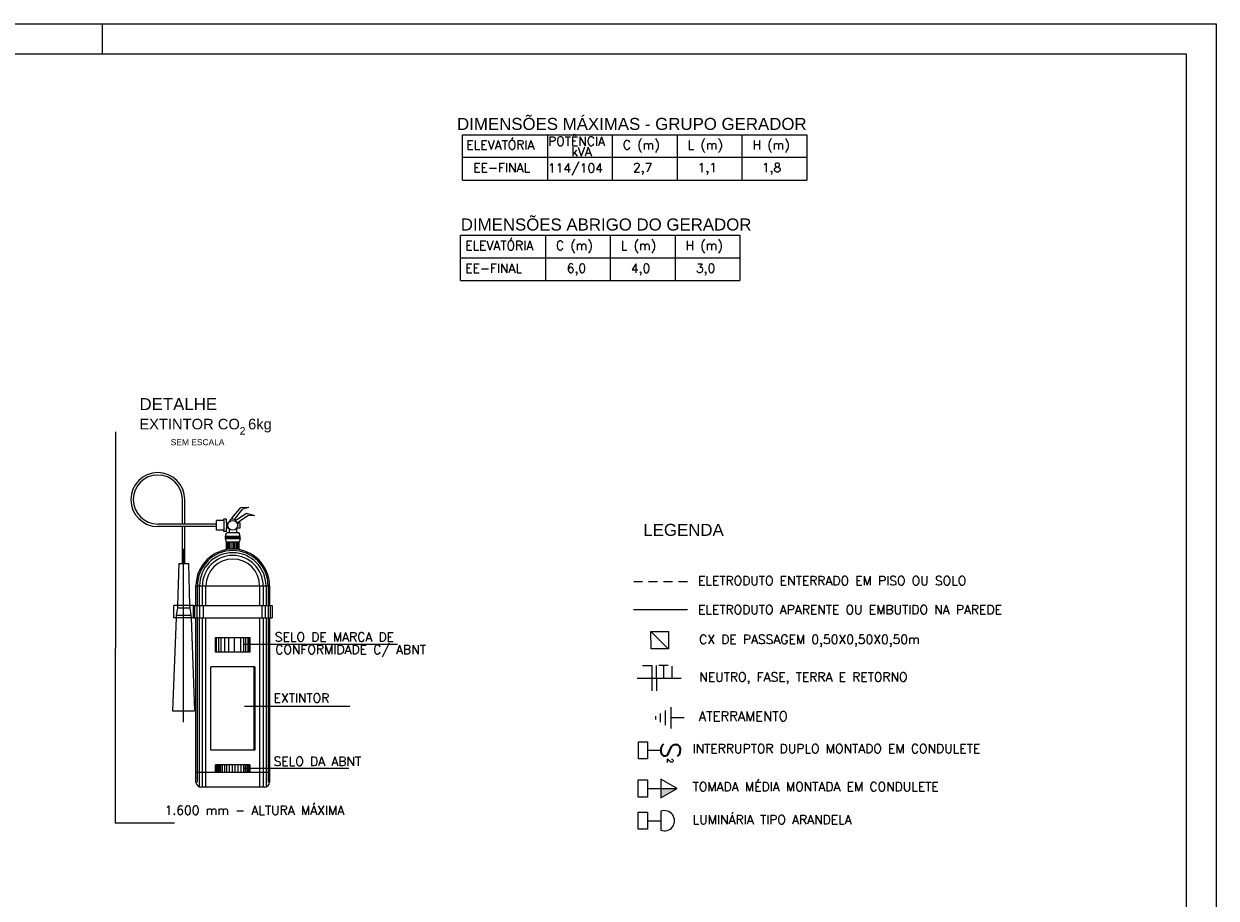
# Model space of a CAD drawing. Header units: millimetres. Extents: x 486.9 to 528.9, y 411.1 to 440.8.
# Tile 4 of 4: x 509.1 to 528.9, y 426.2 to 440.8. Entities that reach past the tile are written whole.
import ezdxf
from ezdxf.enums import TextEntityAlignment as Align

# ---------------------------------------------------------------- set-up
doc = ezdxf.new("R2010")
doc.units = ezdxf.units.MM
doc.linetypes.add('DASHED', pattern=[0.75, 0.5, -0.25])
doc.linetypes.add('HIDDEN', pattern=[0.375, 0.25, -0.125])
for name, color, linetype in [('004', 2, 'Continuous'), ('2', 2, 'Continuous'), ('ARQ-FORMATO', 1, 'Continuous'), ('ECIRC090C', 2, 'HIDDEN'), ('ETXT0090', 8, 'Continuous'), ('TEXTO', 7, 'Continuous'), ('TEXTO PROJ', 2, 'Continuous'), ('txt_titulos', 5, 'Continuous')]:
    doc.layers.add(name, color=color, linetype=linetype)
doc.styles.add('ARIAL', font='ARIAL.TTF', dxfattribs={"height": 0.2})
doc.styles.add('ROMANS', font='romans')

msp = doc.modelspace()

# ---------------------------------------------------------------- hatches: boundary and pattern name
at = {"layer": 'ETXT0090', "linetype": 'Continuous'}
msp.add_hatch(color=8, dxfattribs=at).paths.add_polyline_path([(519.986, 428.051), (519.983, 428.053), (519.714, 428.051), (519.714, 427.894)])

# ---------------------------------------------------------------- linework, layer by layer
at = {"color": 7}
for p, q in [((510.658, 433.978, 0.033), (510.658, 430.382, 0.033)), ((511.768, 432.444, 0.033), (511.768, 432.851, 0.033)), ((511.809, 432.444, 0.033), (511.809, 432.851, 0.033)), ((512.59, 432.543, 0.033), (512.579, 432.522, 0.033)), ((512.336, 432.444, 0.033), (511.36, 432.444, 0.033)), ((512.336, 432.403, 0.033), (511.36, 432.403, 0.033)), ((511.768, 431.789, 0.033), (511.768, 432.403, 0.033)), ((511.809, 431.789, 0.033), (511.809, 432.403, 0.033)), ((512.458, 432.505, 0.033), (512.336, 432.505, 0.033)), ((512.336, 432.342, 0.033), (512.336, 432.505, 0.033)), ((512.458, 432.342, 0.033), (512.336, 432.342, 0.033)), ((512.458, 432.505, 0.033), (512.458, 432.525, 0.033)), ((512.499, 432.525, 0.033), (512.458, 432.525, 0.033)), ((512.458, 432.505, 0.033), (512.458, 432.342, 0.033)), ((512.458, 432.321, 0.033), (512.458, 432.342, 0.033)), ((512.499, 432.464, 0.033), (512.499, 432.525, 0.033)), ((512.499, 432.464, 0.033), (512.499, 432.383, 0.033)), ((512.499, 432.464, 0.033), (512.534, 432.464, 0.033)), ((512.499, 432.321, 0.033), (512.499, 432.383, 0.033)), ((512.499, 432.383, 0.033), (512.534, 432.383, 0.033)), ((512.544, 432.369, 0.033), (512.544, 432.296, 0.033)), ((512.666, 432.369, 0.033), (512.666, 432.296, 0.033)), ((512.676, 432.464, 0.033), (512.727, 432.464, 0.033)), ((512.676, 432.383, 0.033), (512.727, 432.383, 0.033)), ((512.727, 432.383, 0.033), (512.727, 432.464, 0.033)), ((512.499, 432.321, 0.033), (512.458, 432.321, 0.033)), ((512.483, 432.239, 0.033), (512.499, 432.296, 0.033)), ((512.727, 432.239, 0.033), (512.483, 432.239, 0.033)), ((512.483, 432.199, 0.033), (512.483, 432.239, 0.033)), ((512.727, 432.199, 0.033), (512.483, 432.199, 0.033)), ((512.499, 432.141, 0.033), (512.483, 432.199, 0.033)), ((512.488, 432.199, 0.033), (512.488, 432.239, 0.033)), ((512.495, 432.199, 0.033), (512.495, 432.239, 0.033)), ((512.711, 432.296, 0.033), (512.499, 432.296, 0.033)), ((512.499, 432.019, 0.033), (512.499, 432.141, 0.033)), ((512.711, 432.141, 0.033), (512.499, 432.141, 0.033)), ((512.504, 432.199, 0.033), (512.504, 432.239, 0.033)), ((512.509, 432.021, 0.033), (512.509, 432.141, 0.033)), ((512.513, 432.199, 0.033), (512.513, 432.239, 0.033)), ((512.523, 432.199, 0.033), (512.523, 432.239, 0.033)), ((512.531, 432.024, 0.033), (512.531, 432.141, 0.033)), ((512.538, 432.199, 0.033), (512.538, 432.239, 0.033)), ((512.552, 432.026, 0.033), (512.552, 432.141, 0.033)), ((512.555, 432.199, 0.033), (512.555, 432.239, 0.033)), ((512.57, 432.199, 0.033), (512.57, 432.239, 0.033)), ((512.577, 432.028, 0.033), (512.577, 432.141, 0.033)), ((512.586, 432.199, 0.033), (512.586, 432.239, 0.033)), ((512.608, 432.199, 0.033), (512.608, 432.239, 0.033)), ((512.611, 432.028, 0.033), (512.611, 432.141, 0.033)), ((512.623, 432.199, 0.033), (512.623, 432.239, 0.033)), ((512.636, 432.028, 0.033), (512.636, 432.141, 0.033)), ((512.641, 432.199, 0.033), (512.641, 432.239, 0.033)), ((512.654, 432.199, 0.033), (512.654, 432.239, 0.033)), ((512.659, 432.026, 0.033), (512.659, 432.141, 0.033)), ((512.667, 432.199, 0.033), (512.667, 432.239, 0.033)), ((512.678, 432.024, 0.033), (512.678, 432.141, 0.033)), ((512.679, 432.199, 0.033), (512.679, 432.239, 0.033)), ((512.691, 432.199, 0.033), (512.691, 432.239, 0.033)), ((512.693, 432.022, 0.033), (512.693, 432.141, 0.033)), ((512.7, 432.199, 0.033), (512.7, 432.239, 0.033)), ((512.703, 432.021, 0.033), (512.703, 432.141, 0.033)), ((512.709, 432.199, 0.033), (512.709, 432.239, 0.033)), ((512.727, 432.239, 0.033), (512.711, 432.296, 0.033)), ((512.727, 432.199, 0.033), (512.711, 432.141, 0.033)), ((512.711, 432.019, 0.033), (512.711, 432.141, 0.033)), ((512.715, 432.199, 0.033), (512.715, 432.239, 0.033)), ((512.722, 432.199, 0.033), (512.722, 432.239, 0.033)), ((512.727, 432.199, 0.033), (512.727, 432.239, 0.033)), ((511.788, 429.151, 0.033), (511.788, 432.031, 0.033)), ((511.707, 431.789, 0.033), (511.688, 431.091, 0.033)), ((511.707, 431.789, 0.033), (511.87, 431.789, 0.033)), ((511.87, 431.789, 0.033), (511.889, 431.091, 0.033)), ((511.994, 431.091, 0.033), (511.994, 431.417, 0.033)), ((511.994, 431.417, 0.033), (513.216, 431.417, 0.033)), ((512.017, 431.091, 0.033), (512.017, 431.417, 0.033)), ((512.053, 431.091, 0.033), (512.053, 431.417, 0.033)), ((512.1, 431.091, 0.033), (512.1, 431.417, 0.033)), ((512.159, 431.091, 0.033), (512.159, 431.417, 0.033)), ((513.051, 431.417, 0.033), (513.051, 431.091, 0.033)), ((513.11, 431.417, 0.033), (513.11, 431.091, 0.033)), ((513.157, 431.417, 0.033), (513.157, 431.091, 0.033)), ((513.193, 431.417, 0.033), (513.193, 431.091, 0.033)), ((513.216, 431.417, 0.033), (513.216, 431.091, 0.033)), ((511.953, 431.091, 0.033), (511.627, 431.091, 0.033)), ((511.627, 430.887, 0.033), (511.627, 431.091, 0.033)), ((511.687, 431.055, 0.033), (511.666, 430.933, 0.033)), ((511.688, 431.091, 0.033), (511.687, 431.055, 0.033)), ((511.687, 431.055, 0.033), (511.89, 431.055, 0.033)), ((511.889, 431.091, 0.033), (511.89, 431.055, 0.033)), ((511.89, 431.055, 0.033), (511.911, 430.933, 0.033)), ((511.953, 431.091, 0.033), (511.994, 431.091, 0.033)), ((511.953, 430.887, 0.033), (511.953, 431.091, 0.033)), ((511.976, 430.887, 0.033), (511.976, 431.091, 0.033)), ((511.994, 431.091, 0.033), (513.216, 431.091, 0.033)), ((512.012, 430.887, 0.033), (512.012, 431.091, 0.033)), ((512.059, 430.887, 0.033), (512.059, 431.091, 0.033)), ((512.118, 430.887, 0.033), (512.118, 431.091, 0.033)), ((513.092, 430.887, 0.033), (513.092, 431.091, 0.033)), ((513.151, 430.887, 0.033), (513.151, 431.091, 0.033)), ((513.198, 430.887, 0.033), (513.198, 431.091, 0.033)), ((513.216, 431.091, 0.033), (513.257, 431.091, 0.033)), ((513.234, 430.887, 0.033), (513.234, 431.091, 0.033)), ((513.257, 431.091, 0.033), (513.257, 430.887, 0.033)), ((511.664, 430.887, 0.033), (511.605, 429.343, 0.033)), ((511.953, 430.887, 0.033), (511.627, 430.887, 0.033)), ((511.666, 430.933, 0.033), (511.664, 430.887, 0.033)), ((511.666, 430.933, 0.033), (511.911, 430.933, 0.033)), ((511.911, 430.933, 0.033), (511.912, 430.887, 0.033)), ((511.912, 430.887, 0.033), (511.972, 429.343, 0.033)), ((511.953, 430.887, 0.033), (511.994, 430.887, 0.033)), ((511.994, 430.887, 0.033), (513.216, 430.887, 0.033)), ((511.994, 428.156, 0.033), (511.994, 430.887, 0.033)), ((512.017, 428.156, 0.033), (512.017, 430.887, 0.033)), ((512.053, 428.078, 0.033), (512.053, 430.887, 0.033)), ((512.1, 428.075, 0.033), (512.1, 430.887, 0.033)), ((512.159, 428.075, 0.033), (512.159, 430.887, 0.033)), ((513.051, 430.887, 0.033), (513.051, 428.075, 0.033)), ((513.11, 430.887, 0.033), (513.11, 428.075, 0.033)), ((513.157, 430.887, 0.033), (513.157, 428.078, 0.033)), ((513.193, 430.887, 0.033), (513.193, 428.156, 0.033)), ((513.216, 430.887, 0.033), (513.257, 430.887, 0.033)), ((513.216, 430.887, 0.033), (513.216, 428.156, 0.033)), ((512.32, 430.561, 0.033), (512.89, 430.561, 0.033)), ((512.32, 430.317, 0.033), (512.32, 430.561, 0.033)), ((512.335, 430.317, 0.033), (512.335, 430.561, 0.033)), ((512.372, 430.317, 0.033), (512.372, 430.561, 0.033)), ((512.415, 430.317, 0.033), (512.415, 430.561, 0.033)), ((512.475, 430.317, 0.033), (512.475, 430.561, 0.033)), ((512.542, 430.317, 0.033), (512.542, 430.561, 0.033)), ((512.631, 430.317, 0.033), (512.631, 430.561, 0.033)), ((512.737, 430.317, 0.033), (512.737, 430.561, 0.033)), ((512.789, 430.317, 0.033), (512.789, 430.561, 0.033)), ((512.821, 430.317, 0.033), (512.821, 430.561, 0.033)), ((512.858, 430.317, 0.033), (512.858, 430.561, 0.033)), ((512.879, 430.317, 0.033), (512.879, 430.561, 0.033)), ((512.89, 430.561, 0.033), (512.89, 430.317, 0.033)), ((512.89, 430.317, 0.033), (512.32, 430.317, 0.033)), ((512.972, 430.072, 0.033), (512.238, 430.072, 0.033)), ((512.238, 428.686, 0.033), (512.238, 430.072, 0.033)), ((512.956, 430.072, 0.033), (512.956, 428.686, 0.033)), ((512.972, 430.072, 0.033), (512.972, 428.686, 0.033)), ((511.605, 429.343, 0.033), (511.972, 429.343, 0.033)), ((512.972, 428.686, 0.033), (512.238, 428.686, 0.033)), ((512.89, 428.442, 0.033), (512.32, 428.442, 0.033)), ((512.32, 428.319, 0.033), (512.32, 428.442, 0.033)), ((512.333, 428.319, 0.033), (512.333, 428.442, 0.033)), ((512.346, 428.319, 0.033), (512.346, 428.442, 0.033)), ((512.363, 428.319, 0.033), (512.363, 428.442, 0.033)), ((512.382, 428.319, 0.033), (512.382, 428.442, 0.033)), ((512.407, 428.319, 0.033), (512.407, 428.442, 0.033)), ((512.436, 428.319, 0.033), (512.436, 428.442, 0.033)), ((512.472, 428.319, 0.033), (512.472, 428.442, 0.033)), ((512.508, 428.319, 0.033), (512.508, 428.442, 0.033)), ((512.55, 428.319, 0.033), (512.55, 428.442, 0.033)), ((512.599, 428.319, 0.033), (512.599, 428.442, 0.033)), ((512.645, 428.319, 0.033), (512.645, 428.442, 0.033)), ((512.692, 428.319, 0.033), (512.692, 428.442, 0.033)), ((512.747, 428.319, 0.033), (512.747, 428.442, 0.033)), ((512.789, 428.319, 0.033), (512.789, 428.442, 0.033)), ((512.817, 428.319, 0.033), (512.817, 428.442, 0.033)), ((512.844, 428.319, 0.033), (512.844, 428.442, 0.033)), ((512.863, 428.319, 0.033), (512.863, 428.442, 0.033)), ((512.88, 428.319, 0.033), (512.88, 428.442, 0.033)), ((512.89, 428.442, 0.033), (512.89, 428.319, 0.033)), ((513.216, 428.319, 0.033), (511.994, 428.319, 0.033)), ((513.135, 428.075, 0.033), (512.075, 428.075, 0.033))]:
    msp.add_line(p, q, dxfattribs=at)
for p, q in [((510.658, 427.477), (510.658, 430.382, 0.033)), ((511.639, 427.477), (510.653, 427.477))]:
    msp.add_line(p, q)
at = {"color": 3}
for points in [[(516.423, 438.161), (516.423, 438.914), (522.138, 438.914)], [(517.832, 438.914), (517.832, 438.161)], [(518.909, 438.914), (518.909, 438.161)], [(519.985, 438.914), (519.985, 438.161)], [(521.061, 438.914), (521.061, 438.161)], [(522.138, 438.914), (522.138, 438.161)], [(516.423, 438.538), (522.138, 438.538)], [(516.423, 438.161), (522.138, 438.161)], [(516.389, 436.489), (516.389, 437.243), (521.027, 437.243)], [(517.798, 437.243), (517.798, 436.489)], [(518.874, 437.243), (518.874, 436.489)], [(519.951, 437.243), (519.951, 436.489)], [(521.027, 437.243), (521.027, 436.489)], [(516.389, 436.866), (521.027, 436.866)], [(516.389, 436.489), (521.027, 436.489)]]:
    msp.add_lwpolyline(points, dxfattribs=at)
at = {"color": 7}
for points in [[(512.59, 432.543, 0.033), (512.737, 432.722, 0.033), (512.874, 432.724, 0.033)], [(512.633, 432.522, 0.033), (512.771, 432.695, 0.033), (512.874, 432.724, 0.033)], [(512.64, 432.496, 0.033), (512.832, 432.626, 0.033), (512.964, 432.589, 0.033)], [(512.676, 432.464, 0.033), (512.858, 432.59, 0.033), (512.964, 432.589, 0.033)], [(512.563, 432.516, 0.033), (512.551, 432.484, 0.033)]]:
    msp.add_polyline3d(points, dxfattribs=at)
msp.add_circle((512.605, 432.423, 0.033), 0.0815, dxfattribs=at)
for centre, radius, start, end in [((511.36, 432.851, 0.033), 0.448, 0, 270), ((511.36, 432.851, 0.033), 0.408, 0, 270), ((512.605, 432.423, 0.033), 0.102, 60.3661, 114.0922), ((512.605, 431.417, 0.033), 0.611, 0, 180), ((512.605, 431.417, 0.033), 0.588, 0, 180), ((512.605, 431.417, 0.033), 0.552, 0, 180), ((512.605, 431.417, 0.033), 0.505, 0, 180), ((512.605, 431.417, 0.033), 0.446, 0, 180), ((512.075, 428.156, 0.033), 0.0815, 180, 270), ((513.135, 428.156, 0.033), 0.0815, 270, 0)]:
    msp.add_arc(centre, radius, start, end, dxfattribs=at)
at = {"layer": '2'}
msp.add_lwpolyline([(486.939, 411.056), (486.939, 440.756), (528.939, 440.756), (528.939, 411.056)], close=True, dxfattribs=at)
msp.add_lwpolyline([(510.439, 440.256), (510.439, 440.756)], dxfattribs=at)
at = {"layer": 'ARQ-FORMATO'}
msp.add_lwpolyline([(489.439, 411.556), (489.439, 440.256), (528.439, 440.256), (528.439, 411.556)], close=True, dxfattribs=at)
at = {"layer": 'ECIRC090C', "color": 2, "linetype": 'Continuous'}
for p, q in [((519.566, 430.091, 1.004), (519.41, 430.091, 1.004)), ((519.566, 430.093, 1.004), (519.564, 429.672, 1.004)), ((519.64, 430.093, 1.004), (519.642, 429.672, 1.004)), ((519.837, 430.093, 1.004), (519.682, 430.093, 1.004)), ((519.76, 430.093, 1.004), (519.76, 429.882, 1.004)), ((519.896, 430.086, 1.004), (519.896, 429.875, 1.004)), ((519.324, 429.883, 1.004), (520.054, 429.882, 1.004))]:
    msp.add_line(p, q, dxfattribs=at)
at = {"layer": 'ECIRC090C', "color": 8, "linetype": 'Continuous'}
for p, q in [((519.495, 428.686, 1.004), (519.717, 428.687, 1.004)), ((519.493, 428.05, 1.004), (519.983, 428.053, 1.004)), ((519.493, 427.515, 1.004), (519.714, 427.516, 1.004))]:
    msp.add_line(p, q, dxfattribs=at)
at = {"layer": 'ETXT0090', "color": 7, "linetype": 'Continuous'}
for p, q in [((512.798, 430.451, 0.033), (513.002, 430.451, 0.033)), ((513.002, 430.451, 0.033), (515.343, 430.451, 0.033)), ((512.798, 429.416, 0.033), (513.002, 429.416, 0.033)), ((513.002, 429.416, 0.033), (514.548, 429.416, 0.033)), ((512.798, 428.388, 0.033), (513.002, 428.388, 0.033)), ((513.002, 428.388, 0.033), (514.533, 428.388, 0.033))]:
    msp.add_line(p, q, dxfattribs=at)
at = {"layer": 'ETXT0090', "color": 2, "linetype": 'Continuous'}
for p, q in [((519.885, 429.047, 4.654), (519.885, 429.403, 4.654)), ((519.627, 429.253, 4.654), (519.627, 429.196, 4.654)), ((519.702, 429.297, 4.654), (519.702, 429.153, 4.654)), ((519.788, 429.347, 4.654), (519.788, 429.103, 4.654)), ((520.103, 429.225, 4.654), (519.885, 429.225, 4.654))]:
    msp.add_line(p, q, dxfattribs=at)
at = {"layer": 'ETXT0090', "color": 8, "linetype": 'Continuous'}
msp.add_line((519.714, 427.673, 1.004), (519.714, 427.358, 1.004), dxfattribs=at)
at = {"layer": 'ETXT0090', "linetype": 'DASHED', "ltscale": 0.3, "elevation": 1.49}
msp.add_lwpolyline([(520.16, 431.484), (519.265, 431.484)], dxfattribs=at)
at = {"layer": 'ETXT0090', "linetype": 'Continuous', "ltscale": 20, "elevation": 1.49}
msp.add_lwpolyline([(520.16, 431.022), (519.261, 431.022)], dxfattribs=at)
at = {"layer": 'ETXT0090', "linetype": 'Continuous', "elevation": 1.004}
msp.add_lwpolyline([(519.552, 430.372), (519.551, 430.66), (519.84, 430.661), (519.841, 430.372)], close=True, dxfattribs=at)
msp.add_lwpolyline([(519.836, 430.372), (519.551, 430.66)], dxfattribs=at)
at = {"layer": 'ETXT0090', "color": 8, "linetype": 'Continuous', "elevation": 1.004}
for points in [[(519.342, 428.827), (519.495, 428.827), (519.495, 428.544), (519.342, 428.544)], [(519.339, 428.192), (519.493, 428.192), (519.493, 427.909), (519.339, 427.909)], [(519.714, 427.894), (519.986, 428.051), (519.714, 428.208)], [(519.339, 427.656), (519.493, 427.656), (519.493, 427.373), (519.339, 427.373)]]:
    msp.add_lwpolyline(points, close=True, dxfattribs=at)
at = {"layer": 'ETXT0090', "color": 8, "linetype": 'Continuous'}
msp.add_arc((519.774, 427.515, 1.004), 0.168, 249.1424, 110.8576, dxfattribs=at)

# ---------------------------------------------------------------- texts
at = {"layer": '004', "style": 'ROMANS'}
for s, p in [('ELEVATÓRIA', (516.485, 438.67)), ('POTÊNCIA', (517.843, 438.731)), ('kVA', (518.227, 438.558)), ('C (m)', (519.084, 438.67)), ('L (m)', (520.161, 438.67)), ('H (m)', (521.237, 438.67)), ('EE-FINAL', (516.599, 438.293)), ('2,7', (519.252, 438.293)), ('1,1', (520.326, 438.293)), ('1,8', (521.393, 438.293)), ('ELEVATÓRIA', (516.465, 436.998)), ('C (m)', (517.974, 436.998)), ('L (m)', (519.05, 436.998)), ('H (m)', (520.126, 436.998)), ('EE-FINAL', (516.465, 436.621)), ('6,0', (518.153, 436.621)), ('4,0', (519.218, 436.621)), ('3,0', (520.298, 436.621))]:
    msp.add_text(s, height=0.15, dxfattribs=at).set_placement(p)
at = {"layer": '004', "color": 2, "style": 'ROMANS'}
msp.add_text('114/104', height=0.15, dxfattribs=at).set_placement((517.841, 438.286))
at = {"layer": 'ETXT0090', "color": 2, "linetype": 'Continuous', "style": 'ROMANS'}
for s, height, p in [('ELETRODUTO ENTERRADO EM PISO OU SOLO', 0.15, (520.334, 431.429, 2.221)), ('ELETRODUTO APARENTE OU EMBUTIDO NA PAREDE', 0.15, (520.334, 430.948, 2.221)), ('SELO DE MARCA DE', 0.15, (513.303, 430.494, 0.033)), ('CX DE PASSAGEM 0,50X0,50X0,50m', 0.15, (520.351, 430.453, 1.004)), ('CONFORMIDADE C/ ABNT', 0.15, (513.311, 430.285, 0.033)), ('NEUTRO, FASE, TERRA E RETORNO', 0.15, (520.355, 429.829, 1.004)), ('EXTINTOR', 0.15, (513.283, 429.479, 0.033)), ('ATERRAMENTO', 0.16, (520.343, 429.172, -1.43)), ('INTERRUPTOR DUPLO MONTADO EM CONDULETE', 0.15, (520.243, 428.639, 1.004)), ('SELO DA ABNT', 0.15, (513.284, 428.427, 0.033)), ('TOMADA MÉDIA MONTADA EM CONDULETE', 0.15, (520.243, 428.005, 1.004)), ('1.600 mm - ALTURA MÁXIMA', 0.15, (511.474, 427.615, 0.033)), ('LUMINÁRIA TIPO ARANDELA', 0.15, (520.243, 427.458, 1.004))]:
    msp.add_text(s, height=height, dxfattribs=at).set_placement(p)
at = {"layer": 'ETXT0090', "color": 8, "linetype": 'Continuous', "style": 'ROMANS'}
msp.add_text('S', height=0.32, rotation=88.9401, dxfattribs=at).set_placement((520.031, 428.547, 1.004))
at = {"layer": 'TEXTO', "color": 8, "linetype": 'Continuous', "lineweight": 0, "style": 'ROMANS'}
msp.add_text('2', height=0.096, rotation=270.1439, dxfattribs=at).set_placement((519.87, 428.511, 1.004), align=Align.MIDDLE)
at = {"layer": 'TEXTO PROJ', "color": 2, "style": 'ARIAL'}
msp.add_text('2', height=0.125, dxfattribs=at).set_placement((512.719, 433.931, 0.012))
at = {"layer": 'txt_titulos', "color": 2, "style": 'ARIAL'}
for s, height, p in [('DIMENSÕES MÁXIMAS - GRUPO GERADOR', 0.2, (516.331, 438.993)), ('DIMENSÕES ABRIGO DO GERADOR ', 0.2, (516.393, 437.322)), ('DETALHE', 0.2, (511.056, 434.337, -0.014)), ('SEM ESCALA', 0.1, (511.574, 433.755, -0.014)), ('LEGENDA', 0.2, (519.425, 432.248, 0.906))]:
    msp.add_text(s, height=height, dxfattribs=at).set_placement(p)
msp.add_text('EXTINTOR CO  6kg', height=0.175, dxfattribs=at).set_placement((512.153, 434.084, -0.014), align=Align.MIDDLE)

doc.saveas('drawing.dxf')
